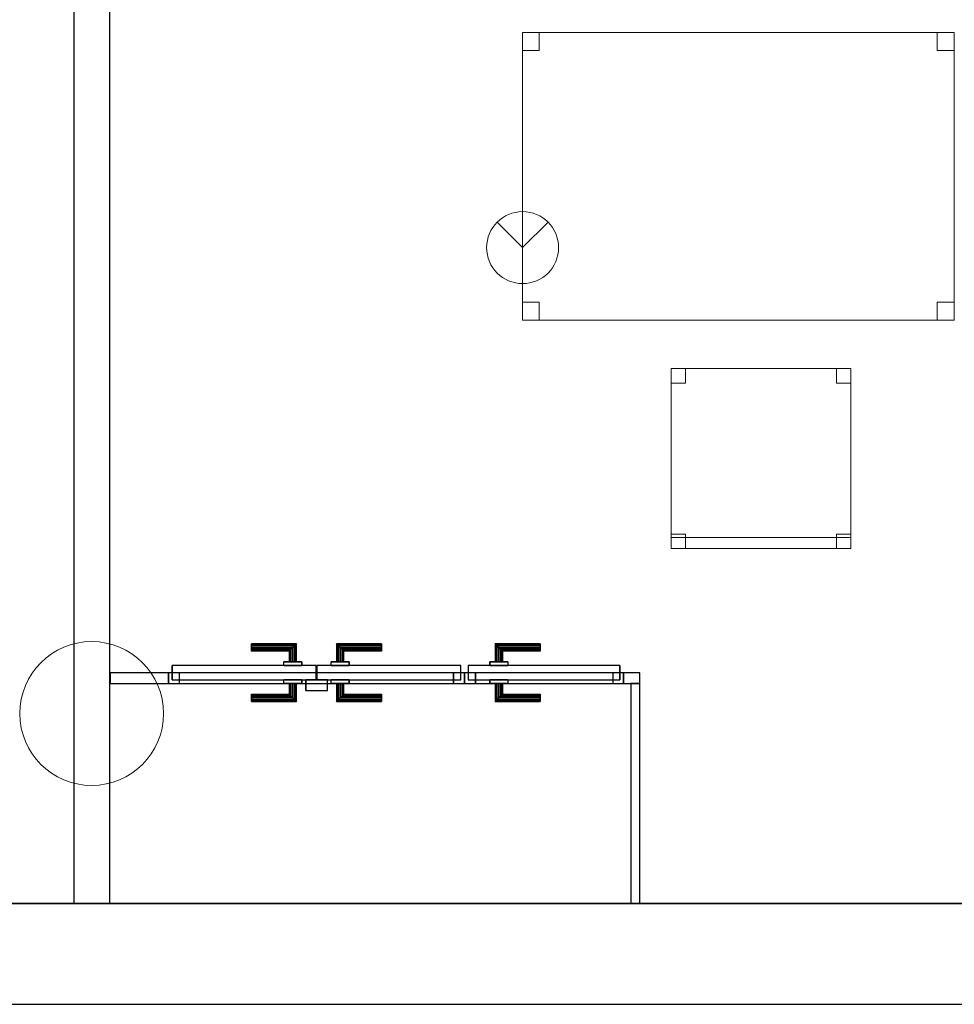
# Model space of a CAD drawing. Header units: metres. Extents: x 391.1 to 427.5, y 12.7 to 28.4.
# Tile 14 of 135: x 405.6 to 408.2, y 12.8 to 15.6. Entities that reach past the tile are written whole.
import ezdxf

# ---------------------------------------------------------------- set-up
doc = ezdxf.new("R2010")
doc.units = ezdxf.units.M
doc.layers.add('01_CARPINTERIA', color=5, linetype='Continuous', lineweight=25, true_color=0x0000ff)
doc.layers.add('01_SUELOS', color=7, linetype='Continuous', lineweight=25, true_color=0x007f00)
for name, color, linetype, lineweight in [('02_MOBILIARIO', 7, 'Continuous', 18), ('A-COLS-____-MCUT', 7, 'Continuous', 18), ('A-COLS-____-OTLN', 7, 'Continuous', 18), ('A-DETL-____-MBND', 7, 'Continuous', 18), ('A-DETL-GENF-OTLN', 7, 'Continuous', 18), ('A-GENM-____-OTLN', 7, 'Continuous', 18), ('A-WALL-____-MCUT', 7, 'Continuous', 25), ('A-WALL-____-OTLN', 7, 'Continuous', 25)]:
    doc.layers.add(name, color=color, linetype=linetype, lineweight=lineweight)

# ---------------------------------------------------------------- blocks, each defined once
blk = doc.blocks.new('Family - LONDR55-XX_ZZ-ARQ-CAA-M3D-Londres55-154637-04_PCI_P1')
at = {"layer": '01_CARPINTERIA', "color": 161, "true_color": 0xaaaaff}
for p, q in [((0.0863, 0.1087), (0.085, 0.11)), ((0.085, 0.11), (0.085, 0.06)), ((0.085, 0.11), (0.0863, 0.1087)), ((0.21, 0.11), (0.085, 0.11)), ((0.21, 0.1087), (0.21, 0.11)), ((0.21, 0.11), (0.21, 0.1087)), ((0.09, 0.105), (0.0863, 0.1087)), ((0.0863, 0.1087), (0.0863, 0.06)), ((0.0863, 0.1087), (0.0863, 0.06)), ((0.0863, 0.1087), (0.09, 0.105)), ((0.21, 0.1087), (0.0863, 0.1087)), ((0.21, 0.1087), (0.0863, 0.1087)), ((0.095, 0.1), (0.09, 0.105)), ((0.09, 0.105), (0.09, 0.06)), ((0.09, 0.105), (0.09, 0.06)), ((0.09, 0.105), (0.095, 0.1)), ((0.21, 0.105), (0.09, 0.105)), ((0.21, 0.105), (0.09, 0.105)), ((0.095, 0.06), (0.095, 0.1)), ((0.095, 0.1), (0.095, 0.06)), ((0.095, 0.1), (0.1, 0.095)), ((0.1, 0.095), (0.095, 0.1)), ((0.095, 0.1), (0.21, 0.1)), ((0.21, 0.1), (0.095, 0.1)), ((0.1, 0.095), (0.1, 0.06)), ((0.1, 0.095), (0.1037, 0.0913)), ((0.1037, 0.0913), (0.1, 0.095)), ((0.1, 0.095), (0.1, 0.06)), ((0.21, 0.095), (0.1, 0.095)), ((0.21, 0.095), (0.1, 0.095)), ((0.1037, 0.0913), (0.1037, 0.06)), ((0.1037, 0.0913), (0.105, 0.09)), ((0.105, 0.09), (0.1037, 0.0913)), ((0.1037, 0.0913), (0.1037, 0.06)), ((0.21, 0.0913), (0.1037, 0.0913)), ((0.21, 0.0913), (0.1037, 0.0913)), ((0.105, 0.09), (0.105, 0.06)), ((0.21, 0.09), (0.105, 0.09)), ((0.21, 0.105), (0.21, 0.1087)), ((0.21, 0.1087), (0.21, 0.105)), ((0.21, 0.105), (0.21, 0.1)), ((0.21, 0.1), (0.21, 0.105)), ((0.21, 0.1), (0.21, 0.095)), ((0.21, 0.095), (0.21, 0.1)), ((0.21, 0.095), (0.21, 0.0913)), ((0.21, 0.0913), (0.21, 0.095)), ((0.21, 0.0913), (0.21, 0.09)), ((0.21, 0.09), (0.21, 0.0913)), ((0.12, 0.06), (0.07, 0.06)), ((0.07, 0.06), (0.12, 0.06)), ((0.07, 0.06), (0.07, 0.05)), ((0.07, 0.05), (0.07, 0.06)), ((0.0863, 0.06), (0.085, 0.06)), ((0.085, 0.06), (0.0863, 0.06)), ((0.09, 0.06), (0.0863, 0.06)), ((0.0863, 0.06), (0.09, 0.06)), ((0.095, 0.06), (0.09, 0.06)), ((0.09, 0.06), (0.095, 0.06)), ((0.1, 0.06), (0.095, 0.06)), ((0.095, 0.06), (0.1, 0.06)), ((0.1, 0.06), (0.1037, 0.06)), ((0.1037, 0.06), (0.1, 0.06)), ((0.1037, 0.06), (0.105, 0.06)), ((0.105, 0.06), (0.1037, 0.06)), ((0.12, 0.06), (0.12, 0.05)), ((0.12, 0.06), (0.12, 0.05)), ((0.03, 0.03), (0, 0.03)), ((0, 0.03), (0, 0)), ((0.03, 0.03), (0, 0.03)), ((0, 0.03), (0, 0)), ((0.4319, 0.05), (0.01, 0.05)), ((0.01, 0.05), (0.01, 0.01)), ((0.4319, 0.05), (0.01, 0.05)), ((0.01, 0.05), (0.01, 0.01)), ((0.03, 0), (0.03, 0.03)), ((0.03, 0.03), (0.03, 0)), ((0.12, 0.05), (0.07, 0.05)), ((0.07, 0.05), (0.12, 0.05)), ((0.4419, 0.03), (0.4119, 0.03)), ((0.4119, 0.03), (0.4119, 0)), ((0.4419, 0.03), (0.4119, 0.03)), ((0.4119, 0.03), (0.4119, 0)), ((0.4319, 0.01), (0.4319, 0.05)), ((0.4319, 0.05), (0.4319, 0.01)), ((0.4419, 0), (0.4419, 0.03)), ((0.4419, 0.03), (0.4419, 0)), ((0, 0), (0.03, 0)), ((0, 0), (0.03, 0)), ((0.01, 0.01), (0.4319, 0.01)), ((0.01, 0.01), (0.4319, 0.01)), ((0.07, 0.01), (0.12, 0.01)), ((0.12, 0.01), (0.07, 0.01)), ((0.07, 0.01), (0.07, 0)), ((0.07, 0), (0.07, 0.01)), ((0.07, 0), (0.12, 0)), ((0.12, 0), (0.07, 0)), ((0.0863, 0), (0.085, 0)), ((0.085, 0), (0.0863, 0)), ((0.085, 0), (0.085, -0.05)), ((0.09, 0), (0.0863, 0)), ((0.0863, 0), (0.09, 0)), ((0.0863, 0), (0.0863, -0.0487)), ((0.09, 0), (0.095, 0)), ((0.095, 0), (0.09, 0)), ((0.09, 0), (0.09, -0.045)), ((0.09, 0), (0.09, -0.045)), ((0.095, 0), (0.1, 0)), ((0.1, 0), (0.095, 0)), ((0.095, -0.04), (0.095, 0)), ((0.095, 0), (0.095, -0.04)), ((0.1, 0), (0.1037, 0)), ((0.1037, 0), (0.1, 0)), ((0.1, 0), (0.1, -0.035)), ((0.1037, 0), (0.105, 0)), ((0.105, 0), (0.1037, 0)), ((0.1037, 0), (0.1037, -0.0313)), ((0.105, 0), (0.105, -0.03)), ((0.12, 0.01), (0.12, 0)), ((0.12, 0.01), (0.12, 0)), ((0.4119, 0), (0.4419, 0)), ((0.4119, 0), (0.4419, 0)), ((0.0863, 0), (0.0863, -0.0487)), ((0.1, 0), (0.1, -0.035)), ((0.1037, 0), (0.1037, -0.0313)), ((0.085, -0.05), (0.0863, -0.0487)), ((0.0863, -0.0487), (0.085, -0.05)), ((0.085, -0.05), (0.21, -0.05)), ((0.0863, -0.0487), (0.09, -0.045)), ((0.09, -0.045), (0.0863, -0.0487)), ((0.0863, -0.0487), (0.21, -0.0487)), ((0.0863, -0.0487), (0.21, -0.0487)), ((0.09, -0.045), (0.095, -0.04)), ((0.095, -0.04), (0.09, -0.045)), ((0.09, -0.045), (0.21, -0.045)), ((0.09, -0.045), (0.21, -0.045)), ((0.1, -0.035), (0.095, -0.04)), ((0.095, -0.04), (0.1, -0.035)), ((0.21, -0.04), (0.095, -0.04)), ((0.095, -0.04), (0.21, -0.04)), ((0.1037, -0.0313), (0.1, -0.035)), ((0.1, -0.035), (0.1037, -0.0313)), ((0.1, -0.035), (0.21, -0.035)), ((0.1, -0.035), (0.21, -0.035)), ((0.105, -0.03), (0.1037, -0.0313)), ((0.1037, -0.0313), (0.105, -0.03)), ((0.1037, -0.0313), (0.21, -0.0313)), ((0.1037, -0.0313), (0.21, -0.0313)), ((0.105, -0.03), (0.21, -0.03)), ((0.21, -0.0313), (0.21, -0.03)), ((0.21, -0.03), (0.21, -0.0313)), ((0.21, -0.035), (0.21, -0.0313)), ((0.21, -0.0313), (0.21, -0.035)), ((0.21, -0.035), (0.21, -0.04)), ((0.21, -0.04), (0.21, -0.035)), ((0.21, -0.04), (0.21, -0.045)), ((0.21, -0.045), (0.21, -0.04)), ((0.21, -0.045), (0.21, -0.0487)), ((0.21, -0.0487), (0.21, -0.045)), ((0.21, -0.0487), (0.21, -0.05)), ((0.21, -0.05), (0.21, -0.0487))]:
    blk.add_line(p, q, dxfattribs=at)
blk = doc.blocks.new('Family - Porta P1-154638-04_PCI_P1')
blk.add_blockref('Family - LONDR55-XX_ZZ-ARQ-CAA-M3D-Londres55-154637-04_PCI_P1', (0, 0))
blk = doc.blocks.new('Family - LONDR55-XX_ZZ-ARQ-CAA-M3D-Londres55-154862-04_PCI_P1')
at = {"layer": '01_CARPINTERIA', "color": 161, "true_color": 0xaaaaff}
for p, q in [((0.2308, 0.1087), (0.2308, 0.11)), ((0.2308, 0.11), (0.2308, 0.1087)), ((0.3558, 0.11), (0.2308, 0.11)), ((0.3558, 0.11), (0.3545, 0.1087)), ((0.3545, 0.1087), (0.3558, 0.11)), ((0.3558, 0.06), (0.3558, 0.11)), ((0.4682, 0.1087), (0.4668, 0.11)), ((0.4668, 0.11), (0.4668, 0.06)), ((0.4668, 0.11), (0.4682, 0.1087)), ((0.5918, 0.11), (0.4668, 0.11)), ((0.5918, 0.1087), (0.5918, 0.11)), ((0.5918, 0.11), (0.5918, 0.1087)), ((0.2308, 0.105), (0.2308, 0.1087)), ((0.2308, 0.1087), (0.2308, 0.105)), ((0.3545, 0.1087), (0.2308, 0.1087)), ((0.3545, 0.1087), (0.2308, 0.1087)), ((0.2308, 0.1), (0.2308, 0.105)), ((0.2308, 0.105), (0.2308, 0.1)), ((0.3508, 0.105), (0.2308, 0.105)), ((0.3508, 0.105), (0.2308, 0.105)), ((0.2308, 0.095), (0.2308, 0.1)), ((0.2308, 0.1), (0.2308, 0.095)), ((0.2308, 0.1), (0.3458, 0.1)), ((0.3458, 0.1), (0.2308, 0.1)), ((0.2308, 0.095), (0.2308, 0.0913)), ((0.2308, 0.0913), (0.2308, 0.095)), ((0.3408, 0.095), (0.2308, 0.095)), ((0.3408, 0.095), (0.2308, 0.095)), ((0.2308, 0.0913), (0.2308, 0.09)), ((0.2308, 0.09), (0.2308, 0.0913)), ((0.3372, 0.0913), (0.2308, 0.0913)), ((0.3372, 0.0913), (0.2308, 0.0913)), ((0.3358, 0.09), (0.2308, 0.09)), ((0.3358, 0.09), (0.3372, 0.0913)), ((0.3372, 0.0913), (0.3358, 0.09)), ((0.3358, 0.06), (0.3358, 0.09)), ((0.3372, 0.0913), (0.3408, 0.095)), ((0.3408, 0.095), (0.3372, 0.0913)), ((0.3372, 0.06), (0.3372, 0.0913)), ((0.3372, 0.06), (0.3372, 0.0913)), ((0.3408, 0.095), (0.3458, 0.1)), ((0.3458, 0.1), (0.3408, 0.095)), ((0.3408, 0.06), (0.3408, 0.095)), ((0.3408, 0.06), (0.3408, 0.095)), ((0.3508, 0.105), (0.3458, 0.1)), ((0.3458, 0.1), (0.3508, 0.105)), ((0.3458, 0.1), (0.3458, 0.06)), ((0.3458, 0.06), (0.3458, 0.1)), ((0.3545, 0.1087), (0.3508, 0.105)), ((0.3508, 0.105), (0.3545, 0.1087)), ((0.3508, 0.06), (0.3508, 0.105)), ((0.3508, 0.06), (0.3508, 0.105)), ((0.3545, 0.06), (0.3545, 0.1087)), ((0.3545, 0.06), (0.3545, 0.1087)), ((0.4718, 0.105), (0.4682, 0.1087)), ((0.4682, 0.1087), (0.4682, 0.06)), ((0.4682, 0.1087), (0.4682, 0.06)), ((0.4682, 0.1087), (0.4718, 0.105)), ((0.5918, 0.1087), (0.4682, 0.1087)), ((0.5918, 0.1087), (0.4682, 0.1087)), ((0.4768, 0.1), (0.4718, 0.105)), ((0.4718, 0.105), (0.4718, 0.06)), ((0.4718, 0.105), (0.4718, 0.06)), ((0.4718, 0.105), (0.4768, 0.1)), ((0.5918, 0.105), (0.4718, 0.105)), ((0.5918, 0.105), (0.4718, 0.105)), ((0.4768, 0.06), (0.4768, 0.1)), ((0.4768, 0.1), (0.4768, 0.06)), ((0.4768, 0.1), (0.4818, 0.095)), ((0.4818, 0.095), (0.4768, 0.1)), ((0.4768, 0.1), (0.5918, 0.1)), ((0.5918, 0.1), (0.4768, 0.1)), ((0.4818, 0.095), (0.4818, 0.06)), ((0.4818, 0.095), (0.4855, 0.0913)), ((0.4855, 0.0913), (0.4818, 0.095)), ((0.4818, 0.095), (0.4818, 0.06)), ((0.5918, 0.095), (0.4818, 0.095)), ((0.5918, 0.095), (0.4818, 0.095)), ((0.4855, 0.0913), (0.4855, 0.06)), ((0.4855, 0.0913), (0.4868, 0.09)), ((0.4868, 0.09), (0.4855, 0.0913)), ((0.4855, 0.0913), (0.4855, 0.06)), ((0.5918, 0.0913), (0.4855, 0.0913)), ((0.5918, 0.0913), (0.4855, 0.0913)), ((0.4868, 0.09), (0.4868, 0.06)), ((0.5918, 0.09), (0.4868, 0.09)), ((0.5918, 0.105), (0.5918, 0.1087)), ((0.5918, 0.1087), (0.5918, 0.105)), ((0.5918, 0.105), (0.5918, 0.1)), ((0.5918, 0.1), (0.5918, 0.105)), ((0.5918, 0.1), (0.5918, 0.095)), ((0.5918, 0.095), (0.5918, 0.1)), ((0.5918, 0.095), (0.5918, 0.0913)), ((0.5918, 0.0913), (0.5918, 0.095)), ((0.5918, 0.0913), (0.5918, 0.09)), ((0.5918, 0.09), (0.5918, 0.0913)), ((0.3708, 0.06), (0.3208, 0.06)), ((0.3208, 0.06), (0.3708, 0.06)), ((0.3208, 0.05), (0.3208, 0.06)), ((0.3208, 0.05), (0.3208, 0.06)), ((0.3372, 0.06), (0.3358, 0.06)), ((0.3358, 0.06), (0.3372, 0.06)), ((0.3408, 0.06), (0.3372, 0.06)), ((0.3372, 0.06), (0.3408, 0.06)), ((0.3458, 0.06), (0.3408, 0.06)), ((0.3408, 0.06), (0.3458, 0.06)), ((0.3508, 0.06), (0.3458, 0.06)), ((0.3458, 0.06), (0.3508, 0.06)), ((0.3508, 0.06), (0.3545, 0.06)), ((0.3545, 0.06), (0.3508, 0.06)), ((0.3545, 0.06), (0.3558, 0.06)), ((0.3558, 0.06), (0.3545, 0.06)), ((0.3708, 0.05), (0.3708, 0.06)), ((0.3708, 0.06), (0.3708, 0.05)), ((0.5018, 0.06), (0.4518, 0.06)), ((0.4518, 0.06), (0.5018, 0.06)), ((0.4518, 0.05), (0.4518, 0.06)), ((0.4518, 0.05), (0.4518, 0.06)), ((0.4682, 0.06), (0.4668, 0.06)), ((0.4668, 0.06), (0.4682, 0.06)), ((0.4718, 0.06), (0.4682, 0.06)), ((0.4682, 0.06), (0.4718, 0.06)), ((0.4768, 0.06), (0.4718, 0.06)), ((0.4718, 0.06), (0.4768, 0.06)), ((0.4818, 0.06), (0.4768, 0.06)), ((0.4768, 0.06), (0.4818, 0.06)), ((0.4818, 0.06), (0.4855, 0.06)), ((0.4855, 0.06), (0.4818, 0.06)), ((0.4855, 0.06), (0.4868, 0.06)), ((0.4868, 0.06), (0.4855, 0.06)), ((0.5018, 0.05), (0.5018, 0.06)), ((0.5018, 0.06), (0.5018, 0.05)), ((0.03, 0.03), (0, 0.03)), ((0, 0.03), (0, 0)), ((0.03, 0.03), (0, 0.03)), ((0, 0), (0, 0.03)), ((0.4108, 0.05), (0.01, 0.05)), ((0.01, 0.05), (0.01, 0.01)), ((0.4108, 0.05), (0.01, 0.05)), ((0.01, 0.01), (0.01, 0.05)), ((0.03, 0), (0.03, 0.03)), ((0.03, 0), (0.03, 0.03)), ((0.3708, 0.05), (0.3208, 0.05)), ((0.3208, 0.05), (0.3708, 0.05)), ((0.4108, 0.01), (0.4108, 0.05)), ((0.4108, 0.01), (0.4108, 0.05)), ((0.8127, 0.05), (0.4118, 0.05)), ((0.4118, 0.05), (0.4118, 0.01)), ((0.8127, 0.05), (0.4118, 0.05)), ((0.4118, 0.01), (0.4118, 0.05)), ((0.5018, 0.05), (0.4518, 0.05)), ((0.4518, 0.05), (0.5018, 0.05)), ((0.8227, 0.03), (0.7927, 0.03)), ((0.7927, 0.03), (0.7927, 0)), ((0.8227, 0.03), (0.7927, 0.03)), ((0.7927, 0), (0.7927, 0.03)), ((0.8127, 0.01), (0.8127, 0.05)), ((0.8127, 0.01), (0.8127, 0.05)), ((0.8227, 0), (0.8227, 0.03)), ((0.8227, 0), (0.8227, 0.03)), ((0, 0), (0.03, 0)), ((0, 0), (0.03, 0)), ((0.01, 0.01), (0.4108, 0.01)), ((0.01, 0.01), (0.4108, 0.01)), ((0.3208, 0.01), (0.3708, 0.01)), ((0.3708, 0.01), (0.3208, 0.01)), ((0.3208, 0), (0.3208, 0.01)), ((0.3208, 0), (0.3208, 0.01)), ((0.3208, 0), (0.3708, 0)), ((0.3708, 0), (0.3208, 0)), ((0.3372, 0), (0.3358, 0)), ((0.3358, 0), (0.3372, 0)), ((0.3358, -0.03), (0.3358, 0)), ((0.3408, 0), (0.3372, 0)), ((0.3372, 0), (0.3408, 0)), ((0.3372, -0.0313), (0.3372, 0)), ((0.3372, -0.0313), (0.3372, 0)), ((0.3408, 0), (0.3458, 0)), ((0.3458, 0), (0.3408, 0)), ((0.3408, -0.035), (0.3408, 0)), ((0.3458, 0), (0.3508, 0)), ((0.3508, 0), (0.3458, 0)), ((0.3458, 0), (0.3458, -0.04)), ((0.3458, -0.04), (0.3458, 0)), ((0.3508, 0), (0.3545, 0)), ((0.3545, 0), (0.3508, 0)), ((0.3508, -0.045), (0.3508, 0)), ((0.3545, 0), (0.3558, 0)), ((0.3558, 0), (0.3545, 0)), ((0.3545, -0.0487), (0.3545, 0)), ((0.3708, 0), (0.3708, 0.01)), ((0.3708, 0.01), (0.3708, 0)), ((0.4418, 0.01), (0.3818, 0.01)), ((0.3818, 0.01), (0.3818, -0.02)), ((0.4418, 0.01), (0.3818, 0.01)), ((0.3818, -0.02), (0.3818, 0.01)), ((0.4118, 0.01), (0.8127, 0.01)), ((0.4118, 0.01), (0.8127, 0.01)), ((0.4418, -0.02), (0.4418, 0.01)), ((0.4418, -0.02), (0.4418, 0.01)), ((0.4518, 0.01), (0.5018, 0.01)), ((0.5018, 0.01), (0.4518, 0.01)), ((0.4518, 0), (0.4518, 0.01)), ((0.4518, 0), (0.4518, 0.01)), ((0.4518, 0), (0.5018, 0)), ((0.5018, 0), (0.4518, 0)), ((0.4682, 0), (0.4668, 0)), ((0.4668, 0), (0.4682, 0)), ((0.4668, 0), (0.4668, -0.05)), ((0.4718, 0), (0.4682, 0)), ((0.4682, 0), (0.4718, 0)), ((0.4682, 0), (0.4682, -0.0487)), ((0.4718, 0), (0.4768, 0)), ((0.4768, 0), (0.4718, 0)), ((0.4718, 0), (0.4718, -0.045)), ((0.4768, 0), (0.4818, 0)), ((0.4818, 0), (0.4768, 0)), ((0.4768, -0.04), (0.4768, 0)), ((0.4768, 0), (0.4768, -0.04)), ((0.4818, 0), (0.4855, 0)), ((0.4855, 0), (0.4818, 0)), ((0.4855, 0), (0.4868, 0)), ((0.4868, 0), (0.4855, 0)), ((0.4855, 0), (0.4855, -0.0313)), ((0.5018, 0), (0.5018, 0.01)), ((0.5018, 0.01), (0.5018, 0)), ((0.7927, 0), (0.8227, 0)), ((0.7927, 0), (0.8227, 0)), ((0.3408, -0.035), (0.3408, 0)), ((0.3508, -0.045), (0.3508, 0)), ((0.3545, -0.0487), (0.3545, 0)), ((0.3558, -0.05), (0.3558, 0)), ((0.3818, -0.02), (0.4418, -0.02)), ((0.3818, -0.02), (0.4418, -0.02)), ((0.4682, 0), (0.4682, -0.0487)), ((0.4718, 0), (0.4718, -0.045)), ((0.4818, 0), (0.4818, -0.035)), ((0.4818, 0), (0.4818, -0.035)), ((0.4855, 0), (0.4855, -0.0313)), ((0.4868, 0), (0.4868, -0.03)), ((0.2308, -0.0313), (0.2308, -0.03)), ((0.2308, -0.03), (0.2308, -0.0313)), ((0.2308, -0.03), (0.3358, -0.03)), ((0.2308, -0.035), (0.2308, -0.0313)), ((0.2308, -0.0313), (0.2308, -0.035)), ((0.2308, -0.0313), (0.3372, -0.0313)), ((0.2308, -0.0313), (0.3372, -0.0313)), ((0.2308, -0.04), (0.2308, -0.035)), ((0.2308, -0.035), (0.2308, -0.04)), ((0.2308, -0.035), (0.3408, -0.035)), ((0.2308, -0.035), (0.3408, -0.035)), ((0.2308, -0.045), (0.2308, -0.04)), ((0.2308, -0.04), (0.2308, -0.045)), ((0.3458, -0.04), (0.2308, -0.04)), ((0.2308, -0.04), (0.3458, -0.04)), ((0.2308, -0.045), (0.2308, -0.0487)), ((0.2308, -0.0487), (0.2308, -0.045)), ((0.2308, -0.045), (0.3508, -0.045)), ((0.2308, -0.045), (0.3508, -0.045)), ((0.2308, -0.0487), (0.2308, -0.05)), ((0.2308, -0.05), (0.2308, -0.0487)), ((0.2308, -0.0487), (0.3545, -0.0487)), ((0.2308, -0.0487), (0.3545, -0.0487)), ((0.2308, -0.05), (0.3558, -0.05)), ((0.3372, -0.0313), (0.3358, -0.03)), ((0.3358, -0.03), (0.3372, -0.0313)), ((0.3408, -0.035), (0.3372, -0.0313)), ((0.3372, -0.0313), (0.3408, -0.035)), ((0.3458, -0.04), (0.3408, -0.035)), ((0.3408, -0.035), (0.3458, -0.04)), ((0.3458, -0.04), (0.3508, -0.045)), ((0.3508, -0.045), (0.3458, -0.04)), ((0.3508, -0.045), (0.3545, -0.0487)), ((0.3545, -0.0487), (0.3508, -0.045)), ((0.3545, -0.0487), (0.3558, -0.05)), ((0.3558, -0.05), (0.3545, -0.0487)), ((0.4668, -0.05), (0.4682, -0.0487)), ((0.4682, -0.0487), (0.4668, -0.05)), ((0.4668, -0.05), (0.5918, -0.05)), ((0.4682, -0.0487), (0.4718, -0.045)), ((0.4718, -0.045), (0.4682, -0.0487)), ((0.4682, -0.0487), (0.5918, -0.0487)), ((0.4682, -0.0487), (0.5918, -0.0487)), ((0.4718, -0.045), (0.4768, -0.04)), ((0.4768, -0.04), (0.4718, -0.045)), ((0.4718, -0.045), (0.5918, -0.045)), ((0.4718, -0.045), (0.5918, -0.045)), ((0.4818, -0.035), (0.4768, -0.04)), ((0.4768, -0.04), (0.4818, -0.035)), ((0.5918, -0.04), (0.4768, -0.04)), ((0.4768, -0.04), (0.5918, -0.04)), ((0.4855, -0.0313), (0.4818, -0.035)), ((0.4818, -0.035), (0.4855, -0.0313)), ((0.4818, -0.035), (0.5918, -0.035)), ((0.4818, -0.035), (0.5918, -0.035)), ((0.4868, -0.03), (0.4855, -0.0313)), ((0.4855, -0.0313), (0.4868, -0.03)), ((0.4855, -0.0313), (0.5918, -0.0313)), ((0.4855, -0.0313), (0.5918, -0.0313)), ((0.4868, -0.03), (0.5918, -0.03)), ((0.5918, -0.0313), (0.5918, -0.03)), ((0.5918, -0.03), (0.5918, -0.0313)), ((0.5918, -0.035), (0.5918, -0.0313)), ((0.5918, -0.0313), (0.5918, -0.035)), ((0.5918, -0.035), (0.5918, -0.04)), ((0.5918, -0.04), (0.5918, -0.035)), ((0.5918, -0.04), (0.5918, -0.045)), ((0.5918, -0.045), (0.5918, -0.04)), ((0.5918, -0.045), (0.5918, -0.0487)), ((0.5918, -0.0487), (0.5918, -0.045)), ((0.5918, -0.0487), (0.5918, -0.05)), ((0.5918, -0.05), (0.5918, -0.0487))]:
    blk.add_line(p, q, dxfattribs=at)
blk = doc.blocks.new('Family - Porta PA-154863-04_PCI_P1')
blk.add_blockref('Family - LONDR55-XX_ZZ-ARQ-CAA-M3D-Londres55-154862-04_PCI_P1', (0, 0))
blk = doc.blocks.new('Family - Pilar P1-154959-04_PCI_P1')
at = {"layer": 'A-COLS-____-MCUT', "color": 253, "true_color": 0xaaaaaa}
for start, end in [(360, 180), (180, 360)]:
    blk.add_arc((0.2, 0.2), 0.2, start, end, dxfattribs=at)
at = {"layer": 'A-COLS-____-OTLN', "color": 253, "true_color": 0xaaaaaa}
for start, end in [(360, 180), (180, 360)]:
    blk.add_arc((0.2, 0.2), 0.2, start, end, dxfattribs=at)
blk = doc.blocks.new('Family - LONDR55-XX_ZZ-ARQ-CAA-M3D-Londres55-155045-04_PCI_P1')
at = {"layer": '01_SUELOS', "color": 9, "true_color": 0xaad4aa}
for p, q in [((0, 0), (25.4183, 0)), ((25.4183, 0), (0, 0))]:
    blk.add_line(p, q, dxfattribs=at)
blk = doc.blocks.new('Family - Evans PA-155057-04_PCI_P1')
at = {"layer": 'A-WALL-____-MCUT', "color": 253, "true_color": 0xaaaaaa}
for p, q in [((0.6125, 0.025), (0, 0.025)), ((0, 0.025), (0, 0)), ((0, 0), (0.6125, 0)), ((0.6125, 0), (0.6125, 0.025))]:
    blk.add_line(p, q, dxfattribs=at)
at = {"layer": 'A-WALL-____-OTLN', "color": 253, "true_color": 0xaaaaaa}
for p, q in [((0.6125, 0.025), (0, 0.025)), ((0, 0.025), (0, 0)), ((0, 0), (0.6125, 0)), ((0.6125, 0), (0.6125, 0.025))]:
    blk.add_line(p, q, dxfattribs=at)
at = {"layer": 'A-WALL-____-OTLN', "color": 253, "lineweight": 18, "true_color": 0xaaaaaa}
blk.add_line((0, 0), (0.6125, 0), dxfattribs=at)
blk = doc.blocks.new('Family - Cadira d_Oficina_P1-155097-04_PCI_P1')
at = {"layer": 'A-DETL-____-MBND', "color": 253, "true_color": 0xaaaaaa}
for p, q in [((0, 0.5), (0.04, 0.5)), ((0, 0.46), (0, 0.5)), ((0.04, 0.5), (0, 0.5)), ((0, 0.5), (0, 0.46)), ((0, 0), (0, 0.5)), ((0, 0.5), (0.5, 0.5)), ((0, 0.5), (0, 0)), ((0.5, 0.5), (0, 0.5)), ((0.04, 0.5), (0.04, 0.46)), ((0.04, 0.46), (0.04, 0.5)), ((0.46, 0.5), (0.5, 0.5)), ((0.46, 0.46), (0.46, 0.5)), ((0.5, 0.5), (0.46, 0.5)), ((0.46, 0.5), (0.46, 0.46)), ((0.5, 0.5), (0.5, 0.46)), ((0.5, 0.46), (0.5, 0.5)), ((0.5, 0.5), (0.5, 0)), ((0.5, 0), (0.5, 0.5)), ((0.04, 0.46), (0, 0.46)), ((0, 0.46), (0.04, 0.46)), ((0.5, 0.46), (0.46, 0.46)), ((0.46, 0.46), (0.5, 0.46)), ((0, 0.04), (0.04, 0.04)), ((0, 0), (0, 0.04)), ((0.04, 0.04), (0, 0.04)), ((0, 0.04), (0, 0)), ((0, 0.03), (0.5, 0.03)), ((0, 0), (0, 0.03)), ((0.5, 0.03), (0, 0.03)), ((0, 0.03), (0, 0)), ((0.04, 0.04), (0.04, 0)), ((0.04, 0), (0.04, 0.04)), ((0.46, 0.04), (0.5, 0.04)), ((0.46, 0), (0.46, 0.04)), ((0.5, 0.04), (0.46, 0.04)), ((0.46, 0.04), (0.46, 0)), ((0.5, 0.04), (0.5, 0)), ((0.5, 0), (0.5, 0.04)), ((0.5, 0.03), (0.5, 0)), ((0.5, 0), (0.5, 0.03)), ((0.5, 0), (0, 0)), ((0, 0), (0.5, 0)), ((0.04, 0), (0, 0)), ((0, 0), (0.04, 0)), ((0.5, 0), (0, 0)), ((0, 0), (0.5, 0)), ((0.46, 0), (0.5, 0)), ((0.5, 0), (0.46, 0))]:
    blk.add_line(p, q, dxfattribs=at)
blk = doc.blocks.new('Family - Taula 120X80_P1-155122-04_PCI_P1')
at = {"layer": 'A-DETL-____-MBND', "color": 253, "true_color": 0xaaaaaa}
for p, q in [((0, 0.8001), (0.0464, 0.8001)), ((0, 0.7501), (0, 0.8001)), ((0.0464, 0.8001), (0, 0.8001)), ((0, 0.8001), (0, 0.7501)), ((0, 0.8001), (1.2, 0.8001)), ((0, 0), (0, 0.8001)), ((1.2, 0.8001), (0, 0.8001)), ((0, 0.8001), (0, 0)), ((0.0464, 0.8001), (0.0464, 0.7501)), ((0.0464, 0.7501), (0.0464, 0.8001)), ((1.1536, 0.8001), (1.2, 0.8001)), ((1.1536, 0.7501), (1.1536, 0.8001)), ((1.2, 0.8001), (1.1536, 0.8001)), ((1.1536, 0.8001), (1.1536, 0.7501)), ((1.2, 0.8001), (1.2, 0.7501)), ((1.2, 0.7501), (1.2, 0.8001)), ((1.2, 0.8001), (1.2, 0)), ((1.2, 0), (1.2, 0.8001)), ((0.0464, 0.7501), (0, 0.7501)), ((0, 0.7501), (0.0464, 0.7501)), ((1.2, 0.7501), (1.1536, 0.7501)), ((1.1536, 0.7501), (1.2, 0.7501)), ((0, 0.05), (0.0464, 0.05)), ((0, 0), (0, 0.05)), ((0.0464, 0.05), (0, 0.05)), ((0, 0.05), (0, 0)), ((0.0464, 0.05), (0.0464, 0)), ((0.0464, 0), (0.0464, 0.05)), ((1.1536, 0.05), (1.2, 0.05)), ((1.1536, 0), (1.1536, 0.05)), ((1.2, 0.05), (1.1536, 0.05)), ((1.1536, 0.05), (1.1536, 0)), ((1.2, 0.05), (1.2, 0)), ((1.2, 0), (1.2, 0.05)), ((0, 0), (0.0464, 0)), ((0, 0), (1.2, 0)), ((1.2, 0), (1.1536, 0)), ((1.1536, 0), (1.2, 0)), ((0.0464, 0), (0, 0)), ((1.2, 0), (0, 0))]:
    blk.add_line(p, q, dxfattribs=at)
blk = doc.blocks.new('Family - Mur P1-155141-04_PCI_P1')
at = {"layer": 'A-WALL-____-MCUT', "color": 253, "true_color": 0xaaaaaa}
for p, q in [((25.4738, 0.28), (0.0555, 0.28)), ((0, 0), (25.4157, 0))]:
    blk.add_line(p, q, dxfattribs=at)
at = {"layer": 'A-WALL-____-OTLN', "color": 253, "true_color": 0xaaaaaa}
for p, q in [((25.4738, 0.28), (0.0555, 0.28)), ((0, 0), (25.4157, 0))]:
    blk.add_line(p, q, dxfattribs=at)
at = {"layer": 'A-WALL-____-OTLN', "color": 253, "lineweight": 18, "true_color": 0xaaaaaa}
blk.add_line((0, 0), (25.4157, 0), dxfattribs=at)
blk = doc.blocks.new('Family - Evans PA-155256-04_PCI_P1')
at = {"layer": 'A-WALL-____-MCUT', "color": 253, "true_color": 0xaaaaaa}
for p, q in [((0.0453, 0.03), (0, 0.03)), ((0, 0.03), (0, 0)), ((0.0453, 0), (0.0453, 0.03)), ((0.4872, 0.03), (0.4872, 0)), ((0.4878, 0.03), (0.4872, 0.03)), ((0.4878, 0), (0.4878, 0.03)), ((1.3105, 0.03), (1.3105, 0)), ((1.4727, 0.03), (1.3105, 0.03)), ((1.4727, 0), (1.4727, 0.03)), ((0, 0), (0.0453, 0)), ((0.4872, 0), (0.4878, 0)), ((1.3105, 0), (1.4727, 0))]:
    blk.add_line(p, q, dxfattribs=at)
at = {"layer": 'A-WALL-____-OTLN', "color": 253, "true_color": 0xaaaaaa}
for p, q in [((1.4727, 0.03), (0, 0.03)), ((0, 0.03), (0, 0)), ((0.0453, 0), (0.0453, 0.03)), ((0.4872, 0.03), (0.0453, 0.03)), ((0.4872, 0), (0.4872, 0.03)), ((0.4878, 0), (0.4878, 0.03)), ((1.3105, 0.03), (0.4878, 0.03)), ((1.3105, 0), (1.3105, 0.03)), ((1.4727, 0), (1.4727, 0.03)), ((0, 0), (1.4727, 0)), ((0.0453, 0), (0.4872, 0)), ((0.4878, 0), (1.3105, 0))]:
    blk.add_line(p, q, dxfattribs=at)
at = {"layer": 'A-WALL-____-OTLN', "color": 253, "lineweight": 18, "true_color": 0xaaaaaa}
blk.add_line((0, 0), (1.4727, 0), dxfattribs=at)
blk = doc.blocks.new('Family - Vano de puerta PA-155258-04_PCI_P1')
at = {"layer": 'A-GENM-____-OTLN', "color": 253, "true_color": 0xaaaaaa}
for p, q in [((407.3163, 13.7631), (406.8744, 13.7631)), ((406.8744, 13.7631), (406.8744, 13.7331)), ((406.8744, 13.7631), (407.3163, 13.7631)), ((406.8744, 13.7331), (406.8744, 13.7631)), ((407.3163, 13.7331), (407.3163, 13.7631)), ((407.3163, 13.7331), (407.3163, 13.7631)), ((406.8744, 13.7331), (407.3163, 13.7331)), ((407.3163, 13.7331), (406.8744, 13.7331))]:
    blk.add_line(p, q, dxfattribs=at)
blk = doc.blocks.new('Family - Vano de puerta PA-155260-04_PCI_P1')
at = {"layer": 'A-GENM-____-OTLN', "color": 253, "true_color": 0xaaaaaa}
for p, q in [((406.8738, 13.7631), (406.0511, 13.7631)), ((406.0511, 13.7631), (406.0511, 13.7331)), ((406.0511, 13.7631), (406.8738, 13.7631)), ((406.0511, 13.7331), (406.0511, 13.7631)), ((406.8738, 13.7331), (406.8738, 13.7631)), ((406.8738, 13.7331), (406.8738, 13.7631)), ((406.0511, 13.7331), (406.8738, 13.7331)), ((406.8738, 13.7331), (406.0511, 13.7331))]:
    blk.add_line(p, q, dxfattribs=at)
blk = doc.blocks.new('Family - Envans P1-155287-04_PCI_P1')
at = {"layer": 'A-WALL-____-MCUT', "color": 253, "true_color": 0xaaaaaa}
for p, q in [((2.7888, 0.1), (0, 0.1)), ((2.7888, 0), (2.7888, 0.1)), ((0, 0), (2.7888, 0))]:
    blk.add_line(p, q, dxfattribs=at)
at = {"layer": 'A-WALL-____-OTLN', "color": 253, "true_color": 0xaaaaaa}
for p, q in [((2.7888, 0.1), (0, 0.1)), ((2.7888, 0), (2.7888, 0.1)), ((0, 0), (2.7888, 0))]:
    blk.add_line(p, q, dxfattribs=at)
at = {"layer": 'A-WALL-____-OTLN', "color": 253, "lineweight": 18, "true_color": 0xaaaaaa}
blk.add_line((0, 0), (2.7888, 0), dxfattribs=at)
blk = doc.blocks.new('LONDR55-XX_ZZ-ARQ-CAA-M3D-Londres55_ifc-1-04_PCI_P1')
at = {"layer": '01_CARPINTERIA', "color": 253, "lineweight": 18, "true_color": 0xaaaaaa}
for name, p in [('Family - Porta PA-154863-04_PCI_P1', (406.0511, 13.7331)), ('Family - Porta P1-154638-04_PCI_P1', (406.8744, 13.7331))]:
    blk.add_blockref(name, p, dxfattribs=at)
at = {"layer": '01_SUELOS', "color": 253, "lineweight": 18, "true_color": 0xaaaaaa}
blk.add_blockref('Family - LONDR55-XX_ZZ-ARQ-CAA-M3D-Londres55-155045-04_PCI_P1', (398.2972, 13.1206), dxfattribs=at)
at = {"layer": '02_MOBILIARIO', "color": 253, "lineweight": 18, "true_color": 0xaaaaaa}
for name, p in [('Family - Taula 120X80_P1-155122-04_PCI_P1', (407.0357, 14.7437)), ('Family - Cadira d_Oficina_P1-155097-04_PCI_P1', (407.4486, 14.1088))]:
    blk.add_blockref(name, p, dxfattribs=at)
at = {"layer": 'A-COLS-____-OTLN', "color": 253, "lineweight": 18, "true_color": 0xaaaaaa}
blk.add_blockref('Family - Pilar P1-154959-04_PCI_P1', (405.637, 13.4495), dxfattribs=at)
at = {"layer": 'A-GENM-____-OTLN', "color": 253, "lineweight": 18, "true_color": 0xaaaaaa}
for name in ['Family - Vano de puerta PA-155260-04_PCI_P1', 'Family - Vano de puerta PA-155258-04_PCI_P1']:
    blk.add_blockref(name, (0, 0), dxfattribs=at)
at = {"layer": 'A-WALL-____-OTLN', "color": 253, "lineweight": 18, "true_color": 0xaaaaaa}
for name, p, rotation in [('Family - Envans P1-155287-04_PCI_P1', (405.7872, 15.9095), 270), ('Family - Evans PA-155256-04_PCI_P1', (407.3616, 13.7631), 180), ('Family - Evans PA-155057-04_PCI_P1', (407.3616, 13.1206), 90)]:
    blk.add_blockref(name, p, dxfattribs=dict(at, rotation=rotation))
blk.add_blockref('Family - Mur P1-155141-04_PCI_P1', (398.2417, 12.8406), dxfattribs=at)
blk = doc.blocks.new('ZYR_12_01_08 Detectors - 01 Detector Òptic-539619-04_PCI_P1')
at = {"layer": 'A-DETL-GENF-OTLN', "color": 1, "true_color": 0xff0000}
for q in [(-0.0707, 0.0707), (0.0707, 0.0707), (0, -0.1)]:
    blk.add_line((0, 0), q, dxfattribs=at)
blk.add_circle((0, 0), 0.1, dxfattribs=at)

msp = doc.modelspace()

# ---------------------------------------------------------------- block references
at = {"lineweight": 5}
msp.add_blockref('LONDR55-XX_ZZ-ARQ-CAA-M3D-Londres55_ifc-1-04_PCI_P1', (0, 0), dxfattribs=at)
at = {"layer": 'A-DETL-GENF-OTLN', "color": 1, "true_color": 0xff0000}
msp.add_blockref('ZYR_12_01_08 Detectors - 01 Detector Òptic-539619-04_PCI_P1', (407.0357, 14.9455), dxfattribs=at)

doc.saveas('drawing.dxf')
